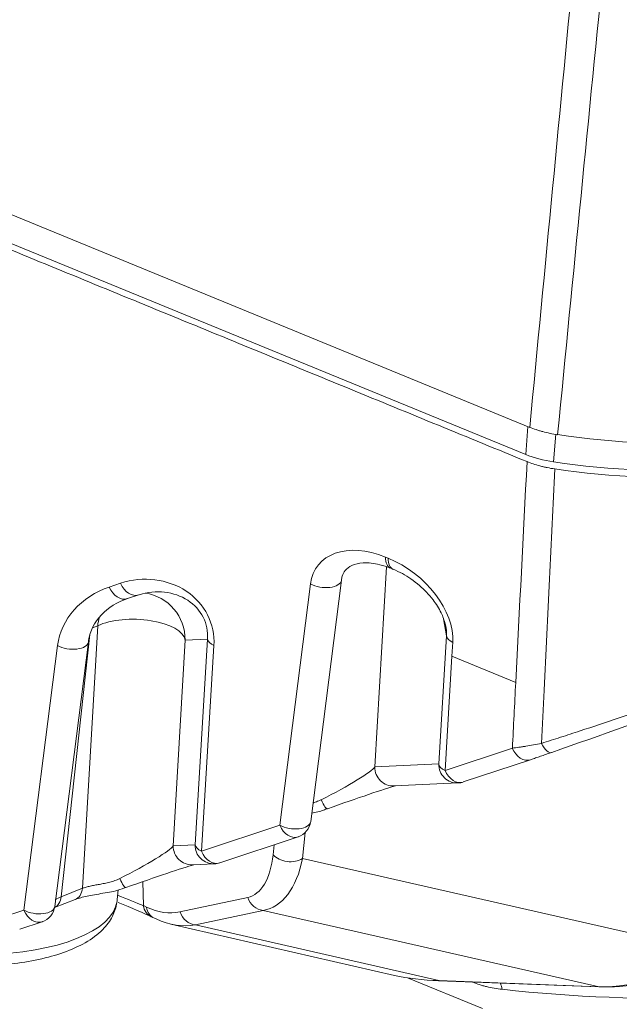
# Model space of a CAD drawing. Header units: millimetres. Extents: x 4 to 836, y 5 to 589.
# Tile 13 of 174: x 174 to 183, y 108 to 124. Entities that reach past the tile are written whole.
import ezdxf

# ---------------------------------------------------------------- set-up
doc = ezdxf.new("R2010")
doc.units = ezdxf.units.MM
doc.layers.add('1', color=7, linetype='Continuous', true_color=0xffffff)

msp = doc.modelspace()

# ---------------------------------------------------------------- linework, layer by layer
at = {"layer": '1', "color": 143, "linetype": 'Continuous', "lineweight": 18}
for p, q in [((181.757, 117.192), (91.34, 154.289)), ((179.529, 114.933), (179.571, 114.916)), ((178.247, 110.875), (178.738, 114.742)), ((175.309, 114.446), (175.492, 114.507)), ((175.492, 114.507), (175.499, 114.509)), ((174.146, 109.513), (174.685, 113.756)), ((180.692, 111.507), (181.77, 111.864)), ((181.77, 111.864), (181.778, 111.867)), ((179.587, 111.444), (180.611, 111.492)), ((176.788, 110.211), (178.044, 110.628)), ((178.044, 110.628), (178.051, 110.63)), ((176.357, 110.179), (176.707, 110.196)), ((175.147, 109.623), (175.16, 109.778)), ((174.143, 109.494), (174.474, 109.624)), ((173.583, 109.147), (173.943, 109.266)), ((173.943, 109.266), (173.95, 109.269)), ((175.691, 109.346), (175.742, 109.322)), ((176.007, 109.229), (179.592, 108.407)), ((180.297, 108.32), (180.303, 108.323)), ((180.297, 108.32), (182.864, 108.222)), ((180.838, 108.3), (180.846, 108.296)), ((182.864, 108.222), (182.87, 108.225))]:
    msp.add_line(p, q, dxfattribs=at)
at = {"layer": '1', "color": 252, "linetype": 'Continuous', "lineweight": 18}
for p, q in [((91.578, 153.728), (181.693, 116.755)), ((179.799, 108.368), (181.001, 107.875))]:
    msp.add_line(p, q, dxfattribs=at)
at = {"layer": '1', "color": 252, "linetype": 'Continuous', "lineweight": 13}
for p, q in [((181.693, 116.755), (181.729, 117.204)), ((182.175, 117.081), (182.14, 116.638))]:
    msp.add_line(p, q, dxfattribs=at)
at = {"layer": '1', "color": 143, "linetype": 'Continuous', "lineweight": 13}
for p, q in [((179.446, 115.112), (179.488, 115.095)), ((179.459, 114.956), (179.274, 111.748)), ((175.018, 114.632), (175.2, 114.693)), ((177.752, 110.814), (178.244, 114.681)), ((180.422, 113.849), (180.373, 114.121)), ((174.59, 109.803), (174.833, 114.011)), ((174.833, 114.011), (174.749, 113.978)), ((174.707, 113.87), (174.247, 109.668)), ((176.593, 113.798), (176.234, 113.781)), ((176.394, 110.5), (176.593, 113.798)), ((180.298, 111.796), (180.422, 113.849)), ((173.651, 109.453), (174.19, 113.695)), ((176.234, 113.781), (176.044, 110.483)), ((176.695, 113.695), (176.496, 110.397)), ((180.524, 113.746), (180.511, 113.523)), ((180.511, 113.523), (180.4, 111.693)), ((180.511, 113.523), (181.533, 113.103)), ((180.4, 111.693), (181.479, 112.05)), ((179.274, 111.748), (180.298, 111.796)), ((176.496, 110.397), (177.752, 110.814)), ((178.16, 110.699), (178.115, 110.278)), ((176.044, 110.483), (176.394, 110.5)), ((177.645, 110.341), (177.662, 110.501)), ((178.115, 110.278), (184.748, 108.77)), ((175.555, 109.909), (175.565, 109.525)), ((174.247, 109.668), (174.59, 109.803)), ((176.152, 109.424), (177.239, 109.655)), ((173.292, 109.333), (173.651, 109.453)), ((175.565, 109.525), (175.616, 109.501)), ((177.485, 109.449), (176.399, 109.218)), ((182.87, 108.225), (177.485, 109.449)), ((176.399, 109.218), (180.303, 108.323)), ((180.303, 108.323), (182.87, 108.225)), ((180.846, 108.296), (180.845, 108.299))]:
    msp.add_line(p, q, dxfattribs=at)
at = {"layer": '1', "color": 143, "linetype": 'Continuous', "lineweight": 18}
for centre, start, end in [((180.597, 111.791), 272.6717, 288.3615), ((177.949, 110.912), 288.3615, 352.7595), ((176.693, 110.495), 272.6717, 288.3615), ((173.848, 109.551), 288.3615, 352.7595)]:
    msp.add_arc(centre, 0.3, start, end, dxfattribs=at)
for centre, major_axis, ratio, start_param, end_param in [((183.233, 118.941), (-4.984, 0.397), 0.394599, 1.394322, 1.954476), ((183.189, 118.391), (4.984, -0.397), 0.394599, 4.535718, 5.096265), ((175.745, 113.804), (0.833, 0.197), 0.871206, 6.009838, 7.943156), ((175.56, 113.743), (0.861, 0.232), 0.837353, 1.627674, 2.788121), ((179.599, 114.28), (0.734, -0.659), 0.568256, 0.421295, 0.631435), ((174.387, 113.793), (0.298, -0.038), 0.515833, 6.283158, 6.406438), ((183.018, 112.423), (4.295, 1.535), 0.024784, 4.490226, 5.04764), ((178.555, 111.059), (1.125, 0.401), 0.025764, 0.357857, 1.597055), ((178.413, 111.36), (0.101, -0.282), 0.158331, 5.159123, 6.308726), ((175.325, 109.795), (1.125, 0.401), 0.025764, 0.363672, 1.597055), ((175.183, 110.095), (0.101, -0.282), 0.158331, 5.159123, 6.308726), ((172.406, 109.841), (-2.741, 0.218), 0.394599, 3.115179, 3.141686), ((173.735, 109.91), (2.319, -0.79), 0.072326, 0.569643, 0.934207), ((175.87, 109.593), (0.128, 0.271), 0.82859, 3.14158, 3.260982), ((175.823, 112.349), (-0.575, 3.131), 0.534778, 2.780884, 3.142183), ((182.963, 110.712), (4.316, 1.656), 0.399648, 3.678169, 3.905256), ((182.356, 111.81), (-9.37, 0.745), 0.394599, 1.490953, 1.857845)]:
    msp.add_ellipse(centre, major_axis=major_axis, ratio=ratio, start_param=start_param, end_param=end_param, dxfattribs=at)
at = {"layer": '1', "color": 252, "linetype": 'Continuous', "lineweight": 18}
for centre, major_axis, start_param, end_param in [((182.346, 117.011), (0.997, -0.079), 4.030594, 4.535954), ((183.169, 118.504), (4.984, -0.397), 4.535954, 5.096029)]:
    msp.add_ellipse(centre, major_axis=major_axis, ratio=0.394599, start_param=start_param, end_param=end_param, dxfattribs=at)
at = {"layer": '1', "color": 143, "linetype": 'Continuous', "lineweight": 13}
for centre, major_axis, ratio, start_param, end_param in [((179.361, 114.198), (0.997, -0.781), 0.662416, 1.973267, 3.517884), ((179.643, 115.21), (-0.114, -0.278), 0.579051, 5.298728, 6.28317), ((179.685, 115.193), (-0.114, -0.278), 0.579051, 5.298728, 6.278352), ((179.403, 114.181), (0.997, -0.781), 0.662416, 0.428651, 1.973267), ((175.548, 113.705), (1.123, 0.272), 0.905393, 6.011553, 7.944872), ((175.363, 113.644), (1.147, 0.316), 0.879496, 1.629588, 2.790035), ((175.215, 114.731), (0.095, -0.285), 0.730497, 4.817937, 6.283173), ((175.397, 114.791), (0.095, -0.285), 0.730497, 4.817937, 6.283173), ((178.441, 114.78), (0.298, -0.038), 0.515833, 4.056852, 6.283158), ((175.487, 113.792), (-0.035, 0.749), 0.996396, 4.651714, 6.094272), ((175.397, 113.761), (-0.273, 0.698), 0.713437, 0.734605, 0.946443), ((175.436, 113.774), (0.8, -0.02), 0.426974, 0.081354, 2.435895), ((176.892, 113.794), (-0.299, 0.018), 0.476199, 0.09643, 0.882459), ((180.721, 113.844), (-0.299, 0.018), 0.476199, 0.09643, 0.882459), ((174.387, 113.793), (0.298, -0.038), 0.515833, 4.056852, 6.283158), ((182.006, 112.262), (0.099, -0.283), 0.362138, 5.083108, 6.31024), ((181.675, 112.149), (0.095, -0.285), 0.730497, 4.817937, 6.283173), ((178.453, 111.341), (0.824, 0.423), 0.095676, 4.618977, 6.131779), ((179.573, 111.743), (0.014, -0.3), 0.996396, 4.651714, 6.283163), ((180.597, 111.791), (0.014, -0.3), 0.996396, 4.651714, 6.283163), ((180.597, 111.791), (-0.299, 0.018), 0.476199, 0.09643, 0.882459), ((180.597, 111.791), (0.095, -0.285), 0.730497, 4.817937, 6.283173), ((177.949, 110.912), (0.298, -0.038), 0.515833, 4.056852, 6.283158), ((177.949, 110.912), (0.095, -0.285), 0.730497, 4.817937, 6.283173), ((175.223, 110.077), (0.824, 0.423), 0.095676, 4.618977, 6.131779), ((176.343, 110.479), (0.014, -0.3), 0.996396, 4.651714, 6.283163), ((176.693, 110.495), (0.014, -0.3), 0.996396, 4.651714, 6.283163), ((176.693, 110.495), (-0.299, 0.018), 0.476199, 0.09643, 0.882459), ((176.693, 110.495), (0.095, -0.285), 0.730497, 4.817937, 6.283173), ((176.978, 110.914), (-0.259, 1.259), 0.49766, 3.144962, 4.140596), ((177.9, 110.433), (-0.298, 0.032), 0.677809, 0.624822, 2.445799), ((177.233, 111.006), (-0.254, 1.557), 0.56981, 3.140082, 4.135716), ((174.364, 109.903), (0.109, -0.279), 0.713437, 0.000018, 0.946443), ((172.406, 109.841), (-2.741, 0.218), 0.394599, 0.524445, 3.115179), ((174.021, 109.768), (0.109, -0.279), 0.713437, 0.064282, 0.946443), ((173.835, 110.192), (2.02, -0.793), 0.009566, 0.547029, 0.86412), ((177.494, 109.747), (-0.062, 0.293), 0.901185, 1.695298, 2.879746), ((173.848, 109.551), (0.298, -0.038), 0.515833, 4.056852, 6.283158), ((173.848, 109.551), (0.095, -0.285), 0.730497, 4.817937, 6.283173), ((175.819, 109.617), (0.128, 0.271), 0.82859, 2.265571, 3.14158), ((175.87, 109.593), (0.128, 0.271), 0.82859, 2.265571, 3.14158), ((175.568, 112.257), (-0.578, 2.834), 0.499042, 2.784322, 3.145621), ((176.407, 109.516), (-0.062, 0.293), 0.901185, 1.695298, 2.879746), ((183.952, 109.478), (1.931, 0.867), 0.469117, 3.924201, 4.919835)]:
    msp.add_ellipse(centre, major_axis=major_axis, ratio=ratio, start_param=start_param, end_param=end_param, dxfattribs=at)
at = {"layer": '1', "color": 143, "linetype": 'Continuous', "lineweight": 18}
msp.add_open_spline([(158.987, 125.967), (181.714, 116.642)], degree=1, dxfattribs=at)
at = {"layer": '1', "color": 143, "linetype": 'Continuous', "lineweight": 13}
for points in [[(181.757, 117.192), (182.002, 119.746), (182.246, 122.3), (182.49, 124.854)], [(181.533, 113.103), (181.593, 114.283), (181.654, 115.463), (181.714, 116.642)], [(181.29, 108.282), (181.298, 108.249), (181.307, 108.216), (181.315, 108.184)]]:
    msp.add_open_spline(points, degree=3, dxfattribs=at)
at = {"layer": '1', "color": 143, "linetype": 'Continuous', "lineweight": 13, "extrusion": (-1.60522e-09, 1.57607e-10, -1)}
msp.add_open_spline([(182.956, 124.733), (182.705, 122.18), (182.454, 119.627), (182.204, 117.074)], degree=3, dxfattribs=at)
at = {"layer": '1', "color": 143, "linetype": 'Continuous', "lineweight": 18}
for points, knots in [([(182.204, 117.074), (182.162, 117.08), (182.082, 117.095), (182.005, 117.113), (181.949, 117.128), (181.93, 117.133), (181.894, 117.143), (181.876, 117.149), (181.823, 117.167), (181.789, 117.179), (181.757, 117.192)], [0, 0, 0, 0, 0.25, 0.5, 0.5, 0.625, 0.625, 0.75, 0.75, 1, 1, 1, 1]), ([(181.714, 116.642), (181.746, 116.629), (181.813, 116.605), (181.884, 116.583), (181.94, 116.569), (181.959, 116.564), (181.998, 116.555), (182.018, 116.55), (182.077, 116.538), (182.118, 116.531), (182.159, 116.525)], [0, 0, 0, 0, 0.25, 0.5, 0.5, 0.625, 0.625, 0.75, 0.75, 1, 1, 1, 1]), ([(178.738, 114.742), (178.742, 114.765), (178.755, 114.83), (178.804, 114.913), (178.902, 114.986), (179.09, 115.031), (179.314, 115.008), (179.469, 114.957), (179.529, 114.933)], [0, 0, 0, 0, 0.060758, 0.187473, 0.3787, 0.594697, 0.847848, 1, 1, 1, 1]), ([(179.571, 114.916), (179.619, 114.896), (179.759, 114.829), (179.981, 114.679), (180.195, 114.458), (180.335, 114.238), (180.406, 114.052), (180.424, 113.931), (180.423, 113.876), (180.422, 113.862)], [0, 0, 0, 0, 0.130101, 0.377172, 0.591675, 0.748291, 0.866517, 0.964725, 1, 1, 1, 1]), ([(182.108, 111.98), (182.077, 111.969), (182.046, 111.959), (181.987, 111.938), (181.959, 111.928), (181.917, 111.914), (181.904, 111.91), (181.877, 111.9), (181.864, 111.896), (181.825, 111.883), (181.801, 111.875), (181.778, 111.867)], [0, 0, 0, 0, 0.25, 0.25, 0.5, 0.5, 0.625, 0.625, 0.75, 0.75, 1, 1, 1, 1]), ([(178.264, 111.007), (178.329, 111.019), (178.414, 111.038), (178.492, 111.073), (178.511, 111.082)], [0, 0, 0, 0, 0.752911, 1, 1, 1, 1]), ([(174.476, 109.623), (174.484, 109.627), (174.534, 109.648), (174.69, 109.684), (174.946, 109.728), (175.159, 109.763), (175.262, 109.809), (175.281, 109.818)], [0, 0, 0, 0, 0.051414, 0.33156, 0.63343, 0.931726, 1, 1, 1, 1]), ([(170.065, 109.293), (170.114, 109.254), (170.265, 109.144), (170.565, 108.983), (170.983, 108.823), (171.447, 108.699), (171.941, 108.611), (172.449, 108.562), (172.955, 108.553), (173.442, 108.584), (173.895, 108.656), (174.301, 108.769), (174.649, 108.925), (174.909, 109.117), (175.079, 109.341), (175.128, 109.498), (175.14, 109.577)], [0, 0, 0, 0, 0.040405, 0.118152, 0.194985, 0.270737, 0.345805, 0.420554, 0.495277, 0.570179, 0.645554, 0.721826, 0.799615, 0.8795, 0.943026, 1, 1, 1, 1]), ([(182.863, 108.222), (182.978, 108.22), (183.236, 108.225), (183.653, 108.286), (184.115, 108.399), (184.414, 108.498), (184.564, 108.559)], [0, 0, 0, 0, 0.166204, 0.384137, 0.663766, 1, 1, 1, 1]), ([(181.315, 108.184), (181.272, 108.188), (181.187, 108.2), (181.105, 108.217), (181.046, 108.231), (181.026, 108.237), (180.988, 108.247), (180.969, 108.253), (180.914, 108.27), (180.879, 108.283), (180.846, 108.296)], [0, 0, 0, 0, 0.25, 0.5, 0.5, 0.625, 0.625, 0.75, 0.75, 1, 1, 1, 1])]:
    msp.add_open_spline(points, degree=3, knots=knots, dxfattribs=at)
at = {"layer": '1', "color": 143, "linetype": 'Continuous', "lineweight": 13}
for points, knots in [([(182.159, 116.525), (182.131, 115.937), (182.102, 115.349), (182.045, 114.167), (182.016, 113.573), (181.974, 112.695), (181.96, 112.411), (181.947, 112.126)], [0, 0, 0, 0, 0.400895, 0.400895, 0.806151, 0.806151, 1, 1, 1, 1]), ([(181.947, 112.126), (182.047, 112.159), (182.149, 112.191), (182.303, 112.241), (182.355, 112.258), (182.459, 112.292), (182.511, 112.309), (182.772, 112.394), (182.981, 112.463), (183.402, 112.604), (183.613, 112.675), (183.879, 112.765), (183.932, 112.784), (184.039, 112.82), (184.092, 112.839), (184.252, 112.894), (184.357, 112.93), (184.463, 112.967)], [0, 0, 0, 0, 0.125, 0.125, 0.1875, 0.1875, 0.25, 0.25, 0.5, 0.5, 0.75, 0.75, 0.8125, 0.8125, 0.875, 0.875, 1, 1, 1, 1]), ([(181.479, 112.05), (181.512, 112.054), (181.547, 112.058), (181.601, 112.066), (181.62, 112.068), (181.658, 112.074), (181.677, 112.077), (181.736, 112.086), (181.777, 112.093), (181.86, 112.109), (181.903, 112.117), (181.947, 112.126)], [0, 0, 0, 0, 0.25, 0.25, 0.375, 0.375, 0.5, 0.5, 0.75, 0.75, 1, 1, 1, 1]), ([(178.285, 111.173), (178.289, 111.174), (178.293, 111.175), (178.311, 111.181), (178.352, 111.194), (178.391, 111.21), (178.416, 111.223)], [0, 0, 0, 0, 0.086966, 0.086966, 0.391311, 1, 1, 1, 1]), ([(174.59, 109.803), (174.609, 109.81), (174.648, 109.822), (174.692, 109.833), (174.737, 109.843), (174.761, 109.848), (174.811, 109.857), (174.836, 109.861), (174.889, 109.871), (174.915, 109.876), (174.956, 109.884), (174.97, 109.887), (174.998, 109.893), (175.012, 109.897), (175.04, 109.904), (175.054, 109.908), (175.081, 109.916), (175.122, 109.93), (175.161, 109.946), (175.186, 109.959)], [0, 0, 0, 0, 0.125, 0.25, 0.25, 0.375, 0.375, 0.5, 0.5, 0.625, 0.625, 0.6875, 0.6875, 0.75, 0.75, 0.8125, 0.8125, 0.875, 1, 1, 1, 1]), ([(174.154, 109.622), (174.154, 109.623), (174.155, 109.623), (174.181, 109.639), (174.211, 109.655), (174.247, 109.668)], [0, 0, 0, 0, 0.009595, 0.009595, 1, 1, 1, 1])]:
    msp.add_open_spline(points, degree=3, knots=knots, dxfattribs=at)
at = {"layer": '1', "color": 143, "linetype": 'Continuous', "lineweight": 13, "extrusion": (5.56289e-10, -2.86002e-11, -1)}
msp.add_open_spline([(181.479, 112.05), (181.497, 112.401), (181.515, 112.752), (181.533, 113.103)], degree=3, dxfattribs=at)

doc.saveas('drawing.dxf')
